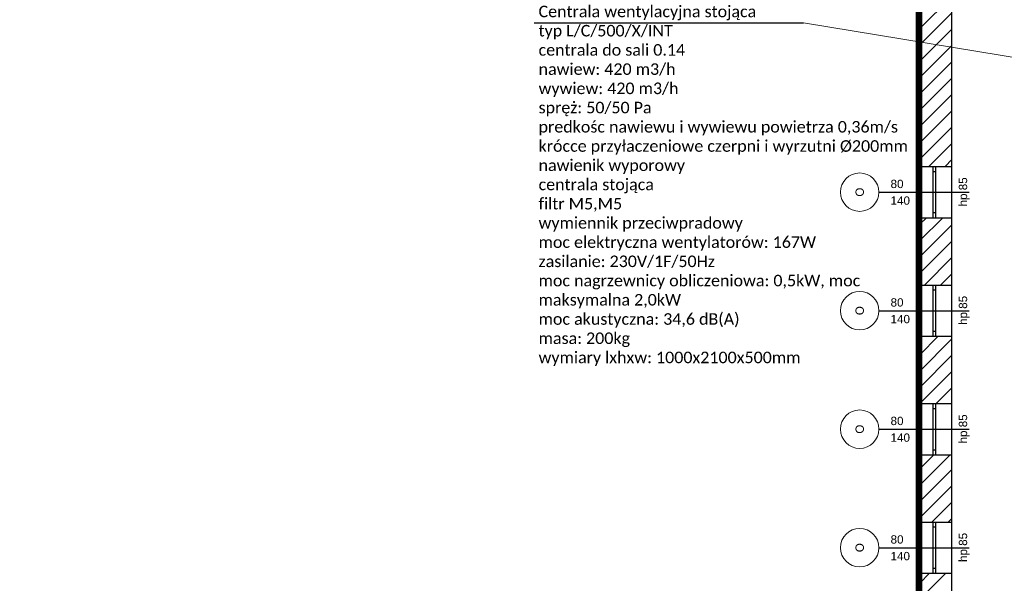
# Model space of a CAD drawing. Header units: millimetres. Extents: x -40063 to 512011, y 350190 to 687060.
# Tile 88 of 256: x 154547 to 169909, y 490991 to 499789. Entities that reach past the tile are written whole.
import ezdxf

# ---------------------------------------------------------------- set-up
doc = ezdxf.new("R2010")
doc.units = ezdxf.units.MM
doc.linetypes.add('DASHDOT', pattern=[1, 0.5, -0.25, 0, -0.25])
doc.layers.add('_IS_WM_OPIS', color=7, linetype='Continuous', lineweight=9)
doc.layers.add('J_zakres opracowania', color=226, linetype='DASHDOT', lineweight=30)
for name, color, linetype in [('Elementy Modelu - Strefy', 8, 'Continuous'), ('IS_WM_OPIS', 7, 'Continuous'), ('Konstrukcja - Ściany zew', 8, 'Continuous'), ('X_ref', 8, 'Continuous')]:
    doc.layers.add(name, color=color, linetype=linetype)
doc.styles.add('GENERATED_STYLE_1', font='arial.ttf')
doc.styles.get("Standard").update_dxf_attribs({"font": 'arial.ttf'})

# ---------------------------------------------------------------- blocks, each defined once
blk = doc.blocks.new('fdgdfg')
at = {"layer": 'Elementy Modelu - Strefy', "linetype": 'Continuous', "lineweight": 0}
blk.add_line((-174590, 504676), (-174590, 472640), dxfattribs=at)
at = {"layer": 'Konstrukcja - Ściany zew', "linetype": 'Continuous'}
for p, q in [((-174590, 489060), (-174590, 504676)), ((-175090, 504326), (-175090, 489060)), ((-175090, 491213), (-174590, 491713)), ((-175090, 490959), (-174590, 491459)), ((-175090, 490704), (-174590, 491204)), ((-175090, 490450), (-174590, 490950)), ((-175090, 490195), (-174590, 490695)), ((-175090, 489941), (-174590, 490441)), ((-175090, 489686), (-174590, 490186)), ((-175090, 489431), (-174590, 489931)), ((-175090, 489177), (-174590, 489677)), ((-174953, 489060), (-174590, 489422)), ((-174698, 489060), (-174590, 489168)), ((-175090, 489060), (-174890, 489060)), ((-175090, 488260), (-175090, 489060)), ((-174890, 489060), (-174840, 489060)), ((-174890, 489060), (-174890, 488985)), ((-174890, 489060), (-174840, 489060)), ((-174840, 489060), (-174590, 489060)), ((-174840, 488985), (-174840, 489060)), ((-174590, 488260), (-174590, 489060)), ((-174890, 488985), (-174840, 488985)), ((-174890, 488985), (-174890, 488335)), ((-174840, 488335), (-174840, 488985)), ((-175730, 488660), (-174322, 488660)), ((-175090, 488159), (-174989, 488260)), ((-175090, 487904), (-174735, 488260)), ((-175090, 488260), (-174890, 488260)), ((-175090, 488260), (-175090, 487210)), ((-174840, 488335), (-174890, 488335)), ((-174890, 488335), (-174890, 488260)), ((-174890, 488260), (-174840, 488260)), ((-174890, 488260), (-174840, 488260)), ((-174840, 488260), (-174840, 488335)), ((-174840, 488260), (-174590, 488260)), ((-174590, 487210), (-174590, 488260)), ((-175090, 487650), (-174590, 488150)), ((-175090, 487395), (-174590, 487895)), ((-175021, 487210), (-174590, 487640)), ((-174767, 487210), (-174590, 487386)), ((-175090, 487210), (-174890, 487210)), ((-175090, 486410), (-175090, 487210)), ((-174890, 487210), (-174840, 487210)), ((-174890, 487210), (-174890, 487135)), ((-174890, 487210), (-174840, 487210)), ((-174840, 487210), (-174590, 487210)), ((-174840, 487135), (-174840, 487210)), ((-174590, 486410), (-174590, 487210)), ((-174890, 487135), (-174840, 487135)), ((-174890, 487135), (-174890, 486485)), ((-174840, 486485), (-174840, 487135)), ((-175730, 486810), (-174322, 486810)), ((-175090, 486377), (-175057, 486410)), ((-175090, 486122), (-174803, 486410)), ((-175090, 486410), (-174890, 486410)), ((-175090, 486410), (-175090, 485360)), ((-174840, 486485), (-174890, 486485)), ((-174890, 486485), (-174890, 486410)), ((-174890, 486410), (-174840, 486410)), ((-174890, 486410), (-174840, 486410)), ((-174840, 486410), (-174840, 486485)), ((-174840, 486410), (-174590, 486410)), ((-174590, 485360), (-174590, 486410)), ((-175090, 485868), (-174590, 486368)), ((-175090, 485613), (-174590, 486113)), ((-175089, 485360), (-174590, 485859)), ((-174835, 485360), (-174590, 485604)), ((-175090, 485360), (-174890, 485360)), ((-175090, 484560), (-175090, 485360)), ((-174890, 485360), (-174840, 485360)), ((-174890, 485360), (-174890, 485285)), ((-174890, 485360), (-174840, 485360)), ((-174840, 485360), (-174590, 485360)), ((-174840, 485285), (-174840, 485360)), ((-174590, 484560), (-174590, 485360)), ((-174890, 485285), (-174840, 485285)), ((-174890, 485285), (-174890, 484635)), ((-174840, 484635), (-174840, 485285)), ((-175730, 484960), (-174322, 484960)), ((-175090, 484340), (-174871, 484560)), ((-175090, 484086), (-174616, 484560)), ((-175090, 484560), (-174890, 484560)), ((-175090, 484560), (-175090, 483510)), ((-174840, 484635), (-174890, 484635)), ((-174890, 484635), (-174890, 484560)), ((-174890, 484560), (-174840, 484560)), ((-174890, 484560), (-174840, 484560)), ((-174840, 484560), (-174840, 484635)), ((-174840, 484560), (-174590, 484560)), ((-174590, 483510), (-174590, 484560)), ((-175090, 483831), (-174590, 484331)), ((-175090, 483577), (-174590, 484077)), ((-174903, 483510), (-174590, 483822)), ((-175090, 483510), (-174890, 483510)), ((-175090, 482710), (-175090, 483510)), ((-174890, 483510), (-174840, 483510)), ((-174890, 483510), (-174890, 483435)), ((-174890, 483510), (-174840, 483510)), ((-174840, 483510), (-174590, 483510)), ((-174840, 483435), (-174840, 483510)), ((-174648, 483510), (-174590, 483567)), ((-174590, 482710), (-174590, 483510)), ((-174890, 483435), (-174840, 483435)), ((-174890, 483435), (-174890, 482785)), ((-174840, 482785), (-174840, 483435)), ((-175730, 483110), (-174322, 483110)), ((-175090, 482558), (-174939, 482710)), ((-175090, 482304), (-174685, 482710)), ((-175090, 482710), (-174890, 482710)), ((-175090, 482710), (-175090, 481660)), ((-174840, 482785), (-174890, 482785)), ((-174890, 482785), (-174890, 482710)), ((-174890, 482710), (-174840, 482710)), ((-174890, 482710), (-174840, 482710)), ((-174840, 482710), (-174840, 482785)), ((-174840, 482710), (-174590, 482710)), ((-174590, 481660), (-174590, 482710))]:
    blk.add_line(p, q, dxfattribs=at)
at = {"layer": 'Konstrukcja - Ściany zew', "color": 251, "linetype": 'Continuous', "lineweight": 13}
for centre, start, end in [((-176030, 488660), 90, 270), ((-176030, 488660), 270, 90), ((-176030, 486810), 90, 270), ((-176030, 486810), 270, 90), ((-176030, 484960), 90, 270), ((-176030, 484960), 270, 90), ((-176030, 483110), 90, 270), ((-176030, 483110), 270, 90)]:
    blk.add_arc(centre, 300, start, end, dxfattribs=at)
at = {"layer": 'Konstrukcja - Ściany zew', "char_height": 130, "attachment_point": 7, "style": 'GENERATED_STYLE_1'}
for s, insert in [('{80}', (-175548, 488722)), ('{140}', (-175548, 488462)), ('{80}', (-175548, 486872)), ('{140}', (-175548, 486612)), ('{80}', (-175548, 485022)), ('{140}', (-175548, 484762)), ('{80}', (-175548, 483172)), ('{140}', (-175548, 482912))]:
    blk.add_mtext(s, dxfattribs=dict(at, insert=insert))
at = {"layer": 'Konstrukcja - Ściany zew', "char_height": 130, "attachment_point": 7, "rotation": 90, "style": 'GENERATED_STYLE_1'}
for s, insert in [('{hp 85}', (-174314, 488437)), ('{O}', (-175963, 488590)), ('{hp 85}', (-174314, 486587)), ('{O}', (-175963, 486740)), ('{hp 85}', (-174314, 484737)), ('{O}', (-175963, 484890)), ('{hp 85}', (-174314, 482887)), ('{O}', (-175963, 483040))]:
    blk.add_mtext(s, dxfattribs=dict(at, insert=insert))

msp = doc.modelspace()

# ---------------------------------------------------------------- linework, layer by layer
at = {"layer": '_IS_WM_OPIS', "color": 7}
msp.add_lwpolyline([(172943.69759, 498726.58916), (166775.7128, 499737.72324)], dxfattribs=at)
at = {"layer": 'IS_WM_OPIS', "color": 6}
msp.add_lwpolyline([(162573.37174, 499737.72324), (166775.7128, 499737.72324)], dxfattribs=at)
at = {"layer": 'J_zakres opracowania', "ltscale": 1000, "const_width": 100}
msp.add_lwpolyline([(145238.97833, 455200), (179698.13773, 455200), (179698.13773, 465499.99363), (168198.34775, 465499.99363), (168198.34775, 475277.34862), (179787.48799, 475277.34862), (179787.48799, 507377.27761), (172267.92013, 507377.27761), (172267.92013, 513264.6274), (178887.83809, 513264.6274), (178887.83809, 519214.61675), (169238.45678, 519214.61675), (169238.45678, 523014.48912), (139342.26689, 523014.48912), (139342.26689, 512420.85011), (168578.26628, 512420.85011), (168578.26628, 488928.49204), (155218.96566, 488928.49204), (155218.96566, 468968.52781), (145238.97833, 468968.52781), (145238.97833, 455200)], dxfattribs=at)

# ---------------------------------------------------------------- block references
at = {"layer": 'X_ref'}
msp.add_blockref('fdgdfg', (343682.59615, 8436.71479), dxfattribs=at)

# ---------------------------------------------------------------- texts
at = {"layer": 'IS_WM_OPIS', "insert": (162642.34614, 500007.81781), "char_height": 179.9999966, "width": 5935.9201341, "attachment_point": 1, "rotation": 0.000000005}
msp.add_mtext('\\fCalibri|b0|i0|c238;Centrala wentylacyjna stojąca\\Ptyp L/C/500/X/INT\\Pcentrala do sali 0.14\\Pnawiew: 420 m3/h\\Pwywiew: 420 m3/h\\Pspręż: 50/50 Pa\\Ppredkośc nawiewu i wywiewu powietrza 0,36m/s\\Pkrócce przyłaczeniowe czerpni i wyrzutni %%C200mm\\Pnawienik wyporowy\\Pcentrala stojąca\\Pfiltr M5,M5\\Pwymiennik przeciwpradowy\\Pmoc elektryczna wentylatorów: 167W\\Pzasilanie: 230V/1F/50Hz\\Pmoc nagrzewnicy obliczeniowa: 0,5kW, moc maksymalna 2,0kW\\Pmoc akustyczna: 34,6 dB(A)\\Pmasa: 200kg \\Pwymiary lxhxw: 1000x2100x500mm\\P\\P', dxfattribs=at)

doc.saveas('drawing.dxf')
